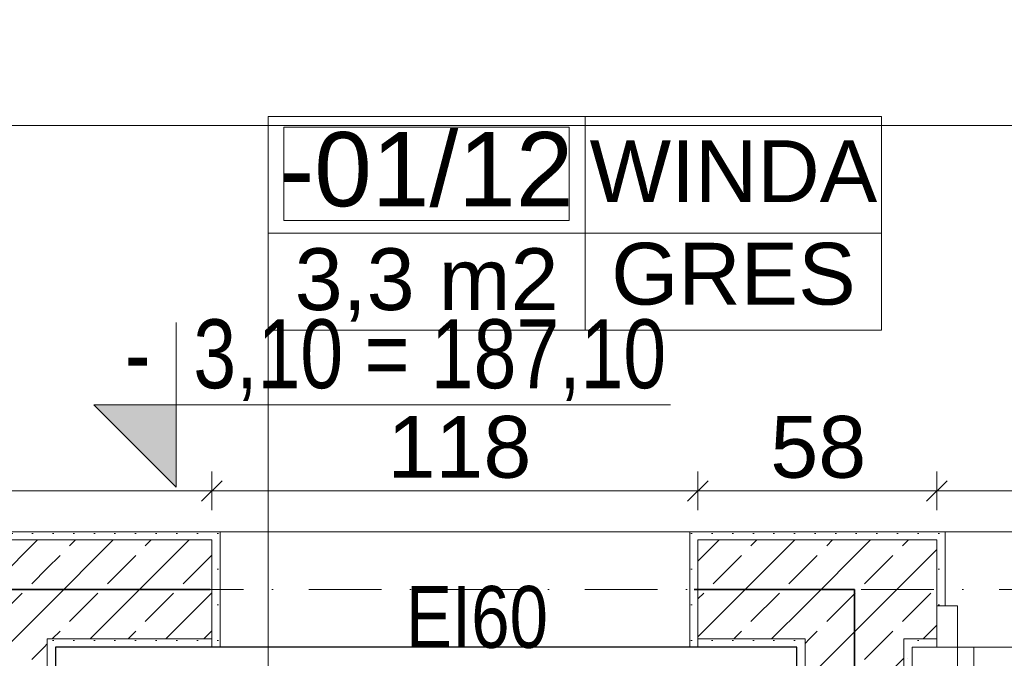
# Model space of a CAD drawing. Header units: millimetres. Extents: x -126271 to -91276, y -179170 to 5194.
# Tile 21 of 34: x -109556 to -107166, y -98034 to -96484. Entities that reach past the tile are written whole.
import ezdxf
from ezdxf.enums import TextEntityAlignment as Align

# ---------------------------------------------------------------- set-up
doc = ezdxf.new("R2010")
doc.units = ezdxf.units.MM
doc.header["$MEASUREMENT"] = 0
doc.linetypes.add('Kropki i Kreski', pattern=[335.138881, 176.388884, -88.194442, 0, -70.555556])
for name, color, linetype in [('Nowe_0', 7, 'Continuous'), ('Nowe_Elementy Modelu - Strefy', 7, 'Continuous'), ('Nowe_Konstrukcja - Ściany zew', 7, 'Continuous'), ('Nowe_Osie', 7, 'Continuous'), ('Nowe_Wymiarowanie - Ogólne', 7, 'Continuous'), ('Nowe_Znaczniki drzwi Archicada', 7, 'Continuous')]:
    doc.layers.add(name, color=color, linetype=linetype)
for name, color, linetype, lineweight in [('Nowe_0_Nr_pióra__21', 7, 'Continuous', 20), ('Nowe_Drzwi Archicad_Nr_pióra__3', 7, 'Continuous', 13), ('Nowe_Konstrukcja - Ściany zew_Nr_pióra__21', 7, 'Continuous', 20), ('Nowe_Konstrukcja - Ściany zew_Nr_pióra__3', 7, 'Continuous', 13), ('Nowe_Osie_Nr_pióra__4', 8, 'Continuous', 13), ('Nowe_Tabelka_Nr_pióra__20', 1, 'Continuous', 30), ('Nowe_Tabelka_Nr_pióra__3', 7, 'Continuous', 13), ('Nowe_Wymiarowanie - Ogólne_Nr_pióra__42', 8, 'Continuous', 25), ('Nowe_Znaczniki drzwi Archicada_Nr_pióra__2', 8, 'Continuous', 15), ('Nowe_Znaczniki drzwi Archicada_Nr_pióra__7', 7, 'Continuous', 35)]:
    doc.layers.add(name, color=color, linetype=linetype, lineweight=lineweight)
for name, color, linetype, lineweight, true_color in [('Nowe_0_Nr_pióra__8', 7, 'Continuous', 35, 0xa80f02), ('Nowe_0_Nr_pióra__81', 7, 'Continuous', 13, 0x6a6a6a), ('Nowe_Elementy Modelu - Strefy_Nr_pióra__121', 7, 'Continuous', 0, 0xd5e3e3), ('Nowe_Elementy Modelu - Strefy_Nr_pióra__58', 7, 'Continuous', 25, 0xdf0000), ('Nowe_Konstrukcja - Ściany zew_Nr_pióra__23', 7, 'Continuous', 13, 0x858585), ('Nowe_Metryczki pomieszczeń Archicada_Nr_pióra__81', 7, 'Continuous', 13, 0x6a6a6a), ('Nowe_Wymiarowanie - Ogólne_Nr_pióra__81', 7, 'Continuous', 13, 0x6a6a6a), ('Nowe_Znaczniki drzwi Archicada_Nr_pióra__81', 7, 'Continuous', 13, 0x6a6a6a)]:
    doc.layers.add(name, color=color, linetype=linetype, lineweight=lineweight, true_color=true_color)
doc.styles.add('STYL_AUTOMATYCZNY_1', font='arial.ttf')
doc.styles.add('STYL_AUTOMATYCZNY_2', font='arial.ttf')
doc.styles.add('STYL_AUTOMATYCZNY_3', font='arial.ttf', dxfattribs={"width": 0.8})
doc.linetypes.add('REI 120', pattern='A,0,[1,PB-ARCH-001 RZUT PIWNIC_-1.Kondygnacja (1)1.Shx,S=9.126984,R=0,X=0,Y=-0.006213],-1150,0', length=1150)
doc.dimstyles.new('STYL_AUTOMATYCZNY__1', dxfattribs={"dimtxt": 150, "dimasz": 47.5, "dimexe": 0.18, "dimexo": 0.0625, "dimgap": 0, "dimtad": 1, "dimtih": 1, "dimtoh": 1, "dimdec": 0, "dimlfac": 0.1, "dimzin": 0, "dimdsep": 46, "dimtxsty": 'STYL_AUTOMATYCZNY_1', "dimblk": 'ARROWHEAD_6', "dimblk1": 'ARROWHEAD_6', "dimblk2": 'ARROWHEAD_6', "dimcen": 0.09, "dimse1": 1, "dimse2": 1, "dimclrd": 256, "dimclre": 256, "dimclrt": 8, "dimazin": 0, "dimtfac": 1, "dimtdec": 4, "dimtmove": 0, "dimatfit": 3, "dimfxl": 0, "dimtolj": 1, "dimtzin": 0, "dimarcsym": 0})
pattern_1 = [(45, (0, 0), (-91.92388, 91.92388), []), (45, (-45.96, 45.96), (-91.92388, 91.92388), [97.5, -32.5])]
pattern_2 = [(0, (0, 0), (0, 86.60254), [0, -50]), (0, (25, 43.3), (0, 86.60254), [0, -50])]

# ---------------------------------------------------------------- blocks, each defined once
blk = doc.blocks.new('WINDA_-01_12_13_1', base_point=(-108183.3, -97001.6))
at = {"layer": 'Nowe_Metryczki pomieszczeń Archicada_Nr_pióra__81', "color": 251, "linetype": 'Continuous', "lineweight": 13, "true_color": 0x6a6a6a}
for p, q in [((-108953.3, -96718.7), (-107463.4, -96718.7)), ((-108953.3, -97237.3), (-108953.3, -96718.7)), ((-108183.3, -96718.7), (-108183.3, -97237.3)), ((-107463.4, -96718.7), (-107463.4, -97237.3)), ((-108914.8, -96744.7), (-108221.8, -96744.7)), ((-108914.8, -96971), (-108914.8, -96744.7)), ((-108221.8, -96744.7), (-108221.8, -96971)), ((-108221.8, -96971), (-108914.8, -96971)), ((-108953.3, -97001.6), (-107463.4, -97001.6)), ((-107463.4, -97237.3), (-108953.3, -97237.3))]:
    blk.add_line(p, q, dxfattribs=at)
at = {"layer": 'Nowe_Metryczki pomieszczeń Archicada_Nr_pióra__81', "color": 251, "lineweight": 13, "true_color": 0x6a6a6a}
for tag, height, style, p in [('ROOM_NUMBER', 180, 'STYL_AUTOMATYCZNY_2', (-108568.3, -96846.7)), ('ROOM_NAME', 150, 'STYL_AUTOMATYCZNY_1', (-107823.3, -96851.6)), ('floor_f', 150, 'STYL_AUTOMATYCZNY_1', (-107823.3, -97100.4)), ('ROOM_CALC_AREA', 150, 'STYL_AUTOMATYCZNY_1', (-108568.3, -97113.7))]:
    blk.add_attdef(tag, text='', height=height, dxfattribs=dict(at, style=style)).set_placement(p, align=Align.MIDDLE_CENTER)
blk = doc.blocks.new('Ściana_3_1', base_point=(-107529.5, -97726.6))
at = {"layer": 'Nowe_Konstrukcja - Ściany zew_Nr_pióra__23', "linetype": 'Continuous', "lineweight": 13, "true_color": 0x858585}
h = blk.add_hatch(dxfattribs=at)
h.set_pattern_fill('Beton_zbrojony_0001', color=252, style=0, pattern_type=2)
h.set_pattern_definition(pattern_1)
h.paths.add_polyline_path([(-107649.5, -98006.6), (-107409.5, -98006.6), (-107409.5, -97986.6), (-107649.5, -97986.6)])
h = blk.add_hatch(dxfattribs=at)
h.set_pattern_fill('Tynk_0001', color=252, style=0, pattern_type=2)
h.set_pattern_definition(pattern_2)
h.paths.add_polyline_path([(-107649.5, -99826.6), (-107649.5, -98006.6), (-107669.5, -98006.6), (-107669.5, -99826.6)])
h = blk.add_hatch(dxfattribs=at)
h.set_pattern_fill('Beton_zbrojony_0001', color=252, style=0, pattern_type=2)
h.set_pattern_definition(pattern_1)
h.paths.add_polyline_path([(-107409.5, -99846.6), (-107409.5, -98006.6), (-107649.5, -98006.6), (-107649.5, -99846.6)])
h = blk.add_hatch(dxfattribs=at)
h.set_pattern_fill('Tynk_0001', color=252, style=0, pattern_type=2)
h.set_pattern_definition(pattern_2)
h.paths.add_polyline_path([(-107389.5, -100086.6), (-107389.5, -98006.6), (-107409.5, -98006.6), (-107409.5, -100086.6)])
at = {"layer": 'Nowe_Konstrukcja - Ściany zew_Nr_pióra__21', "color": 7, "linetype": 'Continuous', "lineweight": 20, "flags": 128}
for points in [[(-107669.5, -98006.6), (-107669.5, -99826.6)], [(-107389.5, -100086.6), (-107389.5, -98006.6)]]:
    blk.add_lwpolyline(points, dxfattribs=at)
at = {"layer": 'Nowe_Konstrukcja - Ściany zew_Nr_pióra__3', "color": 7, "linetype": 'Continuous', "lineweight": 13}
for p, q in [((-107649.5, -97986.6), (-107649.5, -98006.6)), ((-107409.5, -98006.6), (-107409.5, -97986.6)), ((-107649.5, -98006.6), (-107649.5, -99826.6)), ((-107409.5, -99846.6), (-107409.5, -98006.6)), ((-107649.5, -99846.6), (-107649.5, -99826.6)), ((-107409.5, -100086.6), (-107409.5, -99846.6))]:
    blk.add_line(p, q, dxfattribs=at)
blk = doc.blocks.new('Ściana_18_1', base_point=(-109609.5, -99966.6))
at = {"layer": 'Nowe_Konstrukcja - Ściany zew_Nr_pióra__23', "linetype": 'Continuous', "lineweight": 13, "true_color": 0x858585}
h = blk.add_hatch(dxfattribs=at)
h.set_pattern_fill('Beton_zbrojony_0001', color=252, style=0, pattern_type=2)
h.set_pattern_definition(pattern_1)
h.paths.add_polyline_path([(-109729.5, -98006.6), (-109489.5, -98006.6), (-109489.5, -97986.6), (-109729.5, -97986.6)])
h = blk.add_hatch(dxfattribs=at)
h.set_pattern_fill('Tynk_0001', color=252, style=0, pattern_type=2)
h.set_pattern_definition(pattern_2)
h.paths.add_polyline_path([(-109749.5, -98006.6), (-109749.5, -99826.6), (-109729.5, -99826.6), (-109729.5, -98006.6)])
h = blk.add_hatch(dxfattribs=at)
h.set_pattern_fill('Beton_zbrojony_0001', color=252, style=0, pattern_type=2)
h.set_pattern_definition(pattern_1)
h.paths.add_polyline_path([(-109489.5, -99826.6), (-109489.5, -98006.6), (-109729.5, -98006.6), (-109729.5, -99826.6)])
h = blk.add_hatch(dxfattribs=at)
h.set_pattern_fill('Tynk_0001', color=252, style=0, pattern_type=2)
h.set_pattern_definition(pattern_2)
h.paths.add_polyline_path([(-109469.5, -99826.6), (-109469.5, -98006.6), (-109489.5, -98006.6), (-109489.5, -99826.6)])
h = blk.add_hatch(dxfattribs=at)
h.set_pattern_fill('Beton_zbrojony_0001', color=252, style=0, pattern_type=2)
h.set_pattern_definition(pattern_1)
h.paths.add_polyline_path([(-109729.5, -99846.6), (-109489.5, -99846.6), (-109489.5, -99826.6), (-109729.5, -99826.6)])
at = {"layer": 'Nowe_Konstrukcja - Ściany zew_Nr_pióra__21', "color": 7, "linetype": 'Continuous', "lineweight": 20, "flags": 128}
for points in [[(-109749.5, -98006.6), (-109749.5, -99826.6)], [(-109469.5, -99826.6), (-109469.5, -98006.6)]]:
    blk.add_lwpolyline(points, dxfattribs=at)
at = {"layer": 'Nowe_Konstrukcja - Ściany zew_Nr_pióra__3', "color": 7, "linetype": 'Continuous', "lineweight": 13}
for p, q in [((-109729.5, -97986.6), (-109729.5, -98006.6)), ((-109489.5, -98006.6), (-109489.5, -97986.6)), ((-109729.5, -98006.6), (-109729.5, -99826.6)), ((-109489.5, -99826.6), (-109489.5, -98006.6)), ((-109729.5, -99826.6), (-109729.5, -99846.6)), ((-109489.5, -99846.6), (-109489.5, -99826.6))]:
    blk.add_line(p, q, dxfattribs=at)
blk = doc.blocks.new('Otwór drzwiowy_ prostokątny 27')
at = {"layer": 'Nowe_Drzwi Archicad_Nr_pióra__3', "color": 7, "linetype": 'Continuous', "lineweight": 13}
for p, q in [((-590, 280), (-570, 280)), ((-570, 0), (-570, 280)), ((590, 280), (570, 280)), ((570, 0), (570, 280))]:
    blk.add_line(p, q, dxfattribs=at)
blk = doc.blocks.new('Drzwi podwójne_ asymetryczne 27_2')
at = {"layer": 'Nowe_Drzwi Archicad_Nr_pióra__3', "color": 7, "linetype": 'Continuous', "lineweight": 13}
for p, q in [((610, 919.9), (610, 999.9)), ((610, 999.9), (650, 999.9)), ((650, 999.9), (650, 919.9)), ((650, 919.9), (610, 919.9)), ((630, 919.9), (630, 80)), ((-650, 300.1), (-650, 200.1)), ((-610, 300.1), (-650, 300.1)), ((-610, 200.1), (-610, 300.1)), ((-650, 200.1), (-610, 200.1)), ((-630, 200.1), (-630, 100)), ((-610, 100), (-650, 100)), ((-650, 100), (-650, 0)), ((-610, 0), (-610, 100)), ((610, 0), (610, 80)), ((610, 80), (650, 80)), ((650, 80), (650, 0)), ((-650, 0), (-700, 0)), ((-700, 0), (-700, -100)), ((-700, 0), (-700, -20)), ((-700, 0), (-700, -20)), ((-650, -100), (-650, 0)), ((-650, 0), (-610, 0)), ((650, 0), (610, 0)), ((700, 0), (650, 0)), ((650, 0), (650, -100)), ((700, -100), (700, 0)), ((700, 0), (700, -20)), ((700, 0), (700, -20)), ((-700, -20), (-700, -100)), ((-700, -20), (-700, -100)), ((700, -20), (700, -100)), ((700, -20), (700, -100)), ((-700, -100), (-650, -100)), ((-680, -100), (-680, -280)), ((650, -100), (700, -100)), ((680, -100), (680, -280)), ((-700, -280), (-680, -280)), ((700, -280), (680, -280))]:
    blk.add_line(p, q, dxfattribs=at)
at = {"layer": 'Nowe_Drzwi Archicad_Nr_pióra__3', "color": 7, "linetype": 'Continuous', "lineweight": 13, "flags": 128}
for points in [[(630, 919.9), (630, 80), (610, 80), (610, 919.9)], [(650, 919.9), (650, 80), (630, 80), (630, 919.9)], [(-650, 200.1), (-650, 100), (-630, 100), (-630, 200.1)], [(-630, 200.1), (-630, 100), (-610, 100), (-610, 200.1)]]:
    blk.add_lwpolyline(points, close=True, dxfattribs=at)
at = {"layer": 'Nowe_Drzwi Archicad_Nr_pióra__3', "color": 7, "linetype": 'Continuous', "lineweight": 13}
for centre, radius, start, end in [((650, 0), 999.9, 90, 180), ((-650, 0), 300.1, 0, 90)]:
    blk.add_arc(centre, radius, start, end, dxfattribs=at)
blk = doc.blocks.new('Znacznik D 27_8')
at = {"layer": 'Nowe_Znaczniki drzwi Archicada_Nr_pióra__2', "color": 8, "linetype": 'Continuous', "lineweight": 15, "flags": 128}
blk.add_lwpolyline([(200, 371.1, 1), (-200, 371.1, 1)], format="xyb", close=True, dxfattribs=at)
at = {"layer": 'Nowe_Znaczniki drzwi Archicada_Nr_pióra__81', "color": 251, "linetype": 'Continuous', "lineweight": 13, "true_color": 0x6a6a6a}
blk.add_line((0, 171.1), (0, -343.6), dxfattribs=at)
at = {"layer": 'Nowe_Znaczniki drzwi Archicada_Nr_pióra__7', "color": 7, "lineweight": 35, "char_height": 150, "attachment_point": 7, "style": 'STYL_AUTOMATYCZNY_1'}
for s, insert, rotation in [('\\A1;{\\pql;\\pt0;\\fArial|b0|i0|c238|p0;\\W1.000000;D1P\\fArial|b0|i0|c238|p0;\\W1.000000;\\fArial|b0|i0|c238|p0;\\W1.000000;\\fArial|b0|i0|c238|p0;\\W1.000000;}', (200.1, 446.1), 180), ('\\A1;{\\pql;\\pt0;\\fArial|b0|i0|c238|p0;\\W1.000000;205\\fArial|b0|i0|c238|p0;\\W1.000000;\\A1{\\H.66x;\\S^  ;}\\fArial|b0|i0|c238|p0;\\W1.000000;\\fArial|b0|i0|c238|p0;\\W1.000000;}', (-227.5, 113.9), 270), ('\\A1;{\\pql;\\pt0;\\fArial|b0|i0|c238|p0;\\W1.000000;130\\fArial|b0|i0|c238|p0;\\W1.000000;\\A1{\\H.66x;\\S^  ;}\\fArial|b0|i0|c238|p0;\\W1.000000;\\fArial|b0|i0|c238|p0;\\W1.000000;}', (72.4, 113.9), 270)]:
    blk.add_mtext(s, dxfattribs=dict(at, insert=insert, rotation=rotation))
blk = doc.blocks.new('Ściana_22_1', base_point=(-105729.5, -97726.6))
at = {"layer": 'Nowe_Konstrukcja - Ściany zew_Nr_pióra__23', "linetype": 'Continuous', "lineweight": 13, "true_color": 0x858585}
h = blk.add_hatch(dxfattribs=at)
h.set_pattern_fill('Tynk_0001', color=252, style=0, pattern_type=2)
h.set_pattern_definition(pattern_2)
h.paths.add_polyline_path([(-110669.5, -97746.6), (-109089.5, -97746.6), (-109089.5, -97726.6), (-110669.5, -97726.6)])
h = blk.add_hatch(dxfattribs=at)
h.set_pattern_fill('Tynk_0001', color=252, style=0, pattern_type=2)
h.set_pattern_definition(pattern_2)
h.paths.add_polyline_path([(-109089.5, -97726.6), (-109089.5, -97746.6), (-109089.5, -98006.6), (-109069.5, -98006.6), (-109069.5, -97726.6)])
h = blk.add_hatch(dxfattribs=at)
h.set_pattern_fill('Tynk_0001', color=252, style=0, pattern_type=2)
h.set_pattern_definition(pattern_2)
h.paths.add_polyline_path([(-107929.5, -97726.6), (-107929.5, -98006.6), (-107909.5, -98006.6), (-107909.5, -97746.6), (-107909.5, -97726.6)])
h = blk.add_hatch(dxfattribs=at)
h.set_pattern_fill('Tynk_0001', color=252, style=0, pattern_type=2)
h.set_pattern_definition(pattern_2)
h.paths.add_polyline_path([(-107909.5, -97726.6), (-107909.5, -97746.6), (-107329.5, -97746.6), (-107329.5, -97726.6)])
h = blk.add_hatch(dxfattribs=at)
h.set_pattern_fill('Tynk_0001', color=252, style=0, pattern_type=2)
h.set_pattern_definition(pattern_2)
h.paths.add_polyline_path([(-107309.5, -97726.6), (-107329.5, -97726.6), (-107329.5, -97746.6), (-107329.5, -97906.6), (-107309.5, -97906.6)])
h = blk.add_hatch(dxfattribs=at)
h.set_pattern_fill('Beton_zbrojony_0001', color=252, style=0, pattern_type=2)
h.set_pattern_definition(pattern_1)
h.paths.add_polyline_path([(-109729.5, -97986.6), (-109489.5, -97986.6), (-109489.5, -97746.6), (-109729.5, -97746.6)])
h = blk.add_hatch(dxfattribs=at)
h.set_pattern_fill('Beton_zbrojony_0001', color=252, style=0, pattern_type=2)
h.set_pattern_definition(pattern_1)
h.paths.add_polyline_path([(-109489.5, -97986.6), (-109089.5, -97986.6), (-109089.5, -97746.6), (-109489.5, -97746.6)])
h = blk.add_hatch(dxfattribs=at)
h.set_pattern_fill('Beton_zbrojony_0001', color=252, style=0, pattern_type=2)
h.set_pattern_definition(pattern_1)
h.paths.add_polyline_path([(-107649.5, -97746.6), (-107909.5, -97746.6), (-107909.5, -97986.6), (-107649.5, -97986.6)])
h = blk.add_hatch(dxfattribs=at)
h.set_pattern_fill('Beton_zbrojony_0001', color=252, style=0, pattern_type=2)
h.set_pattern_definition(pattern_1)
h.paths.add_polyline_path([(-107649.5, -97986.6), (-107409.5, -97986.6), (-107409.5, -97746.6), (-107649.5, -97746.6)])
h = blk.add_hatch(dxfattribs=at)
h.set_pattern_fill('Beton_zbrojony_0001', color=252, style=0, pattern_type=2)
h.set_pattern_definition(pattern_1)
h.paths.add_polyline_path([(-107409.5, -97746.6), (-107409.5, -97986.6), (-107329.5, -97986.6), (-107329.5, -97906.6), (-107329.5, -97746.6)])
h = blk.add_hatch(dxfattribs=at)
h.set_pattern_fill('Tynk_0001', color=252, style=0, pattern_type=2)
h.set_pattern_definition(pattern_2)
h.paths.add_polyline_path([(-109489.5, -98006.6), (-109469.5, -98006.6), (-109469.5, -97986.6), (-109489.5, -97986.6)])
h = blk.add_hatch(dxfattribs=at)
h.set_pattern_fill('Tynk_0001', color=252, style=0, pattern_type=2)
h.set_pattern_definition(pattern_2)
h.paths.add_polyline_path([(-109469.5, -97986.6), (-109469.5, -98006.6), (-109089.5, -98006.6), (-109089.5, -97986.6)])
h = blk.add_hatch(dxfattribs=at)
h.set_pattern_fill('Tynk_0001', color=252, style=0, pattern_type=2)
h.set_pattern_definition(pattern_2)
h.paths.add_polyline_path([(-107909.5, -98006.6), (-107669.5, -98006.6), (-107669.5, -97986.6), (-107909.5, -97986.6)])
h = blk.add_hatch(dxfattribs=at)
h.set_pattern_fill('Tynk_0001', color=252, style=0, pattern_type=2)
h.set_pattern_definition(pattern_2)
h.paths.add_polyline_path([(-107669.5, -98006.6), (-107649.5, -98006.6), (-107649.5, -97986.6), (-107669.5, -97986.6)])
h = blk.add_hatch(dxfattribs=at)
h.set_pattern_fill('Tynk_0001', color=252, style=0, pattern_type=2)
h.set_pattern_definition(pattern_2)
h.paths.add_polyline_path([(-107409.5, -98006.6), (-107389.5, -98006.6), (-107389.5, -97986.6), (-107409.5, -97986.6)])
h = blk.add_hatch(dxfattribs=at)
h.set_pattern_fill('Tynk_0001', color=252, style=0, pattern_type=2)
h.set_pattern_definition(pattern_2)
h.paths.add_polyline_path([(-107389.5, -98006.6), (-107329.5, -98006.6), (-107329.5, -97986.6), (-107389.5, -97986.6)])
at = {"layer": 'Nowe_Konstrukcja - Ściany zew_Nr_pióra__21', "color": 7, "linetype": 'Continuous', "lineweight": 20}
for p, q in [((-109089.5, -97726.6), (-109069.5, -97726.6)), ((-109069.5, -98006.6), (-109069.5, -97726.6)), ((-107929.5, -98006.6), (-107929.5, -97726.6)), ((-107909.5, -97726.6), (-107929.5, -97726.6)), ((-107329.5, -97726.6), (-107309.5, -97726.6)), ((-107309.5, -97906.6), (-107309.5, -97726.6)), ((-107329.5, -97906.6), (-107309.5, -97906.6)), ((-107329.5, -97986.6), (-107329.5, -97906.6)), ((-107329.5, -98006.6), (-107329.5, -97986.6)), ((-109089.5, -98006.6), (-109069.5, -98006.6)), ((-107909.5, -98006.6), (-107929.5, -98006.6))]:
    blk.add_line(p, q, dxfattribs=at)
at = {"layer": 'Nowe_Konstrukcja - Ściany zew_Nr_pióra__21', "color": 7, "linetype": 'Continuous', "lineweight": 20, "flags": 128}
for points in [[(-109089.5, -97726.6), (-110669.5, -97726.6)], [(-107329.5, -97726.6), (-107909.5, -97726.6)], [(-109469.5, -98006.6), (-109089.5, -98006.6)], [(-107909.5, -98006.6), (-107669.5, -98006.6)], [(-107389.5, -98006.6), (-107329.5, -98006.6)]]:
    blk.add_lwpolyline(points, dxfattribs=at)
at = {"layer": 'Nowe_Konstrukcja - Ściany zew_Nr_pióra__3', "color": 7, "linetype": 'Continuous', "lineweight": 13}
for p, q in [((-109489.5, -97746.6), (-109729.5, -97746.6)), ((-109089.5, -97746.6), (-109489.5, -97746.6)), ((-109089.5, -97746.6), (-109089.5, -98006.6)), ((-107649.5, -97746.6), (-107909.5, -97746.6)), ((-107909.5, -97746.6), (-107909.5, -98006.6)), ((-107409.5, -97746.6), (-107649.5, -97746.6)), ((-107329.5, -97746.6), (-107409.5, -97746.6)), ((-107329.5, -97746.6), (-107329.5, -97906.6)), ((-109489.5, -98006.6), (-109489.5, -97986.6)), ((-109489.5, -97986.6), (-109089.5, -97986.6)), ((-107909.5, -97986.6), (-107649.5, -97986.6)), ((-107649.5, -97986.6), (-107649.5, -98006.6)), ((-107409.5, -98006.6), (-107409.5, -97986.6)), ((-107409.5, -97986.6), (-107329.5, -97986.6))]:
    blk.add_line(p, q, dxfattribs=at)
at = {"layer": 'Nowe_Drzwi Archicad_Nr_pióra__3', "color": 7, "linetype": 'Continuous', "lineweight": 13, "xscale": -1, "zscale": 1000}
blk.add_blockref('Otwór drzwiowy_ prostokątny 27', (-108499.5, -98006.6), dxfattribs=at)
at = {"layer": 'Nowe_Drzwi Archicad_Nr_pióra__3', "color": 7, "linetype": 'Continuous', "lineweight": 13, "xscale": -1, "zscale": 1000, "rotation": 180}
blk.add_blockref('Drzwi podwójne_ asymetryczne 27_2', (-106629.5, -98006.6), dxfattribs=at)
at = {"layer": 'Nowe_Znaczniki drzwi Archicada', "color": 251, "lineweight": 13, "true_color": 0x6a6a6a, "rotation": 180}
blk.add_blockref('Znacznik D 27_8', (-106629.5, -98006.6), dxfattribs=at)
blk = doc.blocks.new('Standardowy znacznik osi_5')
at = {"layer": 'Nowe_Osie_Nr_pióra__4', "color": 8, "linetype": 'Kropki i Kreski', "lineweight": 13}
blk.add_line((1000, 0), (32849.3, 0), dxfattribs=at)
at = {"layer": 'Nowe_Osie_Nr_pióra__4', "color": 8, "lineweight": 13, "style": 'STYL_AUTOMATYCZNY_1'}
for tag, p in [('AC_MarkerText_1_0', (-250, -239.3)), ('AC_MarkerText_1_1', (34099.3, -239.3))]:
    blk.add_attdef(tag, text='', height=250, rotation=180, dxfattribs=at).set_placement(p, align=Align.TOP_CENTER)
blk = doc.blocks.new('Linia_1_1', base_point=(-108953.3, -97237.3))
at = {"layer": 'Nowe_0_Nr_pióra__81', "linetype": 'Continuous', "lineweight": 13, "true_color": 0x6a6a6a}
blk.add_hatch(color=251, dxfattribs=at).paths.add_polyline_path([(-109003.3, -98474.9), (-108999.5, -98494), (-108988.6, -98510.3), (-108972.4, -98521.1), (-108953.3, -98524.9), (-108934.1, -98521.1), (-108917.9, -98510.3), (-108907.1, -98494), (-108903.3, -98474.9), (-108907.1, -98455.8), (-108917.9, -98439.5), (-108934.1, -98428.7), (-108953.3, -98424.9), (-108972.4, -98428.7), (-108988.6, -98439.5), (-108999.5, -98455.8)])
at = {"layer": 'Nowe_0_Nr_pióra__21', "color": 7, "linetype": 'Continuous', "lineweight": 20}
blk.add_line((-108953.3, -97237.3), (-108953.3, -98424.9), dxfattribs=at)
at = {"layer": 'Nowe_0_Nr_pióra__81', "color": 251, "linetype": 'Continuous', "lineweight": 13, "true_color": 0x6a6a6a}
blk.add_circle((-108953.3, -98474.9), 50, dxfattribs=at)
blk = doc.blocks.new('*D127')
at = {"layer": 'Nowe_Wymiarowanie - Ogólne_Nr_pióra__81', "color": 251, "linetype": 'Continuous', "lineweight": 13, "true_color": 0x6a6a6a}
for p, q in [((-110669.5, -97674.6), (-110669.5, -97580.8)), ((-109089.5, -97674.6), (-109089.5, -97580.8)), ((-110644.5, -97602.7), (-110694.5, -97652.7)), ((-109064.5, -97602.7), (-109114.5, -97652.7)), ((-110669.5, -97627.7), (-109089.5, -97627.7))]:
    blk.add_line(p, q, dxfattribs=at)
at = {"layer": 'Nowe_Wymiarowanie - Ogólne_Nr_pióra__42', "color": 8, "lineweight": 25, "insert": (-110051.1, -97597.7), "char_height": 150, "attachment_point": 7, "style": 'STYL_AUTOMATYCZNY_1'}
blk.add_mtext('\\A1;{\\pql;\\fArial|b0|i0|c238|p0;\\W1.000000;158}', dxfattribs=at)
blk = doc.blocks.new('ARROWHEAD_6')
at = {"color": 0, "linetype": 'Continuous', "lineweight": 0}
for p, q in [((0, 0), (-1, 0)), ((-0.5, -0.5), (0.5, 0.5))]:
    blk.add_line(p, q, dxfattribs=at)
blk = doc.blocks.new('*D128')
at = {"layer": 'Nowe_Wymiarowanie - Ogólne_Nr_pióra__81', "color": 251, "linetype": 'Continuous', "lineweight": 13, "true_color": 0x6a6a6a}
for p, q in [((-109089.5, -97674.6), (-109089.5, -97580.8)), ((-107909.5, -97674.6), (-107909.5, -97580.8)), ((-109064.5, -97602.7), (-109114.5, -97652.7)), ((-107884.5, -97602.7), (-107934.5, -97652.7)), ((-109089.5, -97627.7), (-107909.5, -97627.7))]:
    blk.add_line(p, q, dxfattribs=at)
at = {"layer": 'Nowe_Wymiarowanie - Ogólne_Nr_pióra__42', "color": 8, "lineweight": 25, "insert": (-108663.5, -97597.7), "char_height": 150, "attachment_point": 7, "style": 'STYL_AUTOMATYCZNY_1'}
blk.add_mtext('\\A1;{\\pql;\\fArial|b0|i0|c238|p0;\\W1.000000;118}', dxfattribs=at)
blk = doc.blocks.new('*D129')
at = {"layer": 'Nowe_Wymiarowanie - Ogólne_Nr_pióra__81', "color": 251, "linetype": 'Continuous', "lineweight": 13, "true_color": 0x6a6a6a}
for p, q in [((-107909.5, -97674.6), (-107909.5, -97580.8)), ((-107329.5, -97674.6), (-107329.5, -97580.8)), ((-107884.5, -97602.7), (-107934.5, -97652.7)), ((-107304.5, -97602.7), (-107354.5, -97652.7)), ((-107909.5, -97627.7), (-107329.5, -97627.7))]:
    blk.add_line(p, q, dxfattribs=at)
at = {"layer": 'Nowe_Wymiarowanie - Ogólne_Nr_pióra__42', "color": 8, "lineweight": 25, "insert": (-107733.9, -97597.7), "char_height": 150, "attachment_point": 7, "style": 'STYL_AUTOMATYCZNY_1'}
blk.add_mtext('\\A1;{\\pql;\\fArial|b0|i0|c238|p0;\\W1.000000;58}', dxfattribs=at)
blk = doc.blocks.new('*D130')
at = {"layer": 'Nowe_Wymiarowanie - Ogólne_Nr_pióra__81', "color": 251, "linetype": 'Continuous', "lineweight": 13, "true_color": 0x6a6a6a}
for p, q in [((-107329.5, -97674.6), (-107329.5, -97580.8)), ((-105929.5, -97674.6), (-105929.5, -97580.8)), ((-107304.5, -97602.7), (-107354.5, -97652.7)), ((-105904.5, -97602.7), (-105954.5, -97652.7)), ((-107329.5, -97627.7), (-105929.5, -97627.7))]:
    blk.add_line(p, q, dxfattribs=at)
at = {"layer": 'Nowe_Wymiarowanie - Ogólne_Nr_pióra__42', "color": 8, "lineweight": 25, "char_height": 150, "attachment_point": 7, "style": 'STYL_AUTOMATYCZNY_1'}
for s, insert in [('\\A1;{\\pql;\\fArial|b0|i0|c238|p0;\\W1.000000;140}', (-106858.3, -97597.7)), ('\\A1;{\\pql;\\fArial|b0|i0|c238|p0;\\W1.000000;6}', (-106068.9, -97597.7))]:
    blk.add_mtext(s, dxfattribs=dict(at, insert=insert))
blk = doc.blocks.new('*D132')
at = {"layer": 'Nowe_Wymiarowanie - Ogólne_Nr_pióra__81', "color": 251, "linetype": 'Continuous', "lineweight": 13, "true_color": 0x6a6a6a}
for p, q in [((-118829.7, -96787.6), (-118829.7, -96693.9)), ((-105869.5, -96787.6), (-105869.5, -96693.9)), ((-118804.7, -96715.7), (-118854.7, -96765.7)), ((-105894.5, -96765.7), (-105844.5, -96715.7)), ((-118867.2, -96740.7), (-118829.7, -96740.7)), ((-118829.7, -96740.7), (-105869.5, -96740.7)), ((-105869.5, -96740.7), (-105832, -96740.7))]:
    blk.add_line(p, q, dxfattribs=at)
at = {"layer": 'Nowe_Wymiarowanie - Ogólne_Nr_pióra__42', "color": 8, "lineweight": 25, "insert": (-112607, -96710.7), "char_height": 150, "attachment_point": 7, "style": 'STYL_AUTOMATYCZNY_1'}
blk.add_mtext('\\A1;{\\pql;\\fArial|b0|i0|c238|p0;\\W1.000000;1\xa0296}', dxfattribs=at)

msp = doc.modelspace()

# ---------------------------------------------------------------- hatches: boundary and pattern name
at = {"layer": 'Nowe_Konstrukcja - Ściany zew_Nr_pióra__21', "linetype": 'Continuous', "lineweight": 20}
msp.add_hatch(color=7, dxfattribs=at).paths.add_polyline_path([(-109176.5, -97618.6), (-109176.5, -97418.6), (-109376.5, -97418.6)])

# ---------------------------------------------------------------- linework, layer by layer
at = {"layer": 'Nowe_0_Nr_pióra__21', "color": 7, "linetype": 'Continuous', "lineweight": 20, "flags": 128}
msp.add_lwpolyline([(-109176.5, -97218.6), (-109176.5, -97618.6), (-109176.5, -97418.6), (-109376.5, -97418.6), (-109176.5, -97618.6), (-109176.5, -97418.6), (-107976.5, -97418.6)], dxfattribs=at)
at = {"layer": 'Nowe_0_Nr_pióra__8', "color": 14, "linetype": 'REI 120', "lineweight": 35, "true_color": 0xa80f02}
for points in [[(-107529.5, -97866.6), (-107529.5, -99966.6), (-109609.5, -99966.6), (-109609.5, -97866.6), (-109093.7, -97866.6)], [(-107529.5, -97866.6), (-107918.9, -97866.6)]]:
    msp.add_lwpolyline(points, dxfattribs=at)
at = {"layer": 'Nowe_Elementy Modelu - Strefy_Nr_pióra__121', "color": 254, "linetype": 'Continuous', "lineweight": 0, "true_color": 0xd5e3e3, "flags": 128}
for points in [[(-111769.3, -97726.6), (-105869.5, -97726.6), (-105869.5, -96146.6), (-118829.7, -96146.6), (-118829.7, -97726.6)], [(-105869.5, -102826.6), (-105869.5, -98006.6), (-107389.5, -98006.6), (-107389.5, -100106.6), (-111889.5, -100106.6), (-111889.5, -102826.6)]]:
    msp.add_lwpolyline(points, close=True, dxfattribs=at)
at = {"layer": 'Nowe_Elementy Modelu - Strefy_Nr_pióra__58', "color": 12, "linetype": 'Continuous', "lineweight": 25, "true_color": 0xdf0000, "flags": 128}
msp.add_lwpolyline([(-109469.5, -98006.6), (-109469.5, -99826.6), (-107669.5, -99826.6), (-107669.5, -98006.6)], close=True, dxfattribs=at)

# ---------------------------------------------------------------- block references
at = {"layer": 'Nowe_0', "color": 7, "linetype": 'Continuous', "lineweight": 20}
msp.add_blockref('Linia_1_1', (-108953.3, -97237.3), dxfattribs=at)
at = {"layer": 'Nowe_Elementy Modelu - Strefy', "color": 251, "linetype": 'Continuous', "lineweight": 13, "true_color": 0x6a6a6a}
msp.add_blockref('WINDA_-01_12_13_1', (-108183.3, -97001.6), dxfattribs=at).add_auto_attribs({'ROOM_NAME': 'WINDA', 'ROOM_NUMBER': '-01/12', 'ROOM_CALC_AREA': '3,3 m2', 'floor_f': 'GRES'})
at = {"layer": 'Nowe_Konstrukcja - Ściany zew', "color": 7, "lineweight": 20}
for name, p in [('Ściana_22_1', (-105729.5, -97726.6)), ('Ściana_18_1', (-109609.5, -99966.6)), ('Ściana_3_1', (-107529.5, -97726.6))]:
    msp.add_blockref(name, p, dxfattribs=at)
at = {"layer": 'Nowe_Osie', "color": 8, "linetype": 'Continuous', "lineweight": 15, "zscale": 1000, "rotation": 180}
msp.add_blockref('Standardowy znacznik osi_5', (-91921.8, -97866.6), dxfattribs=at)

# ---------------------------------------------------------------- texts
at = {"layer": 'Nowe_Tabelka_Nr_pióra__20', "color": 1, "linetype": 'Continuous', "lineweight": 30, "insert": (-108618.4, -98010.4), "char_height": 150, "attachment_point": 7, "style": 'STYL_AUTOMATYCZNY_3'}
msp.add_mtext('\\A1;{\\pql;\\fArial|b0|i0|c238|p0;\\W0.800000;EI\\fArial|b0|i0|c238|p0;\\W0.800000;6\\fArial|b0|i0|c238|p0;\\W0.800000;0}', dxfattribs=at)
at = {"layer": 'Nowe_Tabelka_Nr_pióra__3', "color": 7, "linetype": 'Continuous', "lineweight": 13, "insert": (-109300.7, -97409.4), "char_height": 167.188, "attachment_point": 7, "style": 'STYL_AUTOMATYCZNY_3'}
msp.add_mtext('\\A1;{\\pql;\\fArial|b0|i0|c238|p0;\\W0.800000;-  3,10 = 187,\\fArial|b0|i0|c238|p0;\\W0.800000;10}', dxfattribs=at)

# ---------------------------------------------------------------- dimensions: what is measured, and where the dimension line sits
at = {"layer": 'Nowe_Wymiarowanie - Ogólne', "color": 251, "linetype": 'Continuous', "lineweight": 13, "true_color": 0x6a6a6a}
for base, p1, p2, picture, middle in [((-105869.5, -96740.7), (-118829.7, -96146.6), (-105869.5, -96146.6), '*D132', (-112349.7, -96635.7)), ((-109089.5, -97627.7), (-110669.5, -97726.6), (-109089.5, -98006.6), '*D127', (-109879.9, -97522.7)), ((-107909.5, -97627.7), (-109089.5, -98006.6), (-107909.5, -98006.6), '*D128', (-108492.3, -97522.7)), ((-107329.5, -97627.7), (-107909.5, -98006.6), (-107329.5, -97906.6), '*D129', (-107619.8, -97522.7)), ((-105929.5, -97627.7), (-107329.5, -97906.6), (-105929.5, -97906.6), '*D130', (-106687.1, -97522.7))]:
    dim = msp.add_linear_dim(base=base, p1=p1, p2=p2, dimstyle='STYL_AUTOMATYCZNY__1', dxfattribs=at)
    dim.commit()
    dim.dimension.update_dxf_attribs({"geometry": picture, "text_midpoint": middle, "dimtype": 160})

doc.saveas('drawing.dxf')
